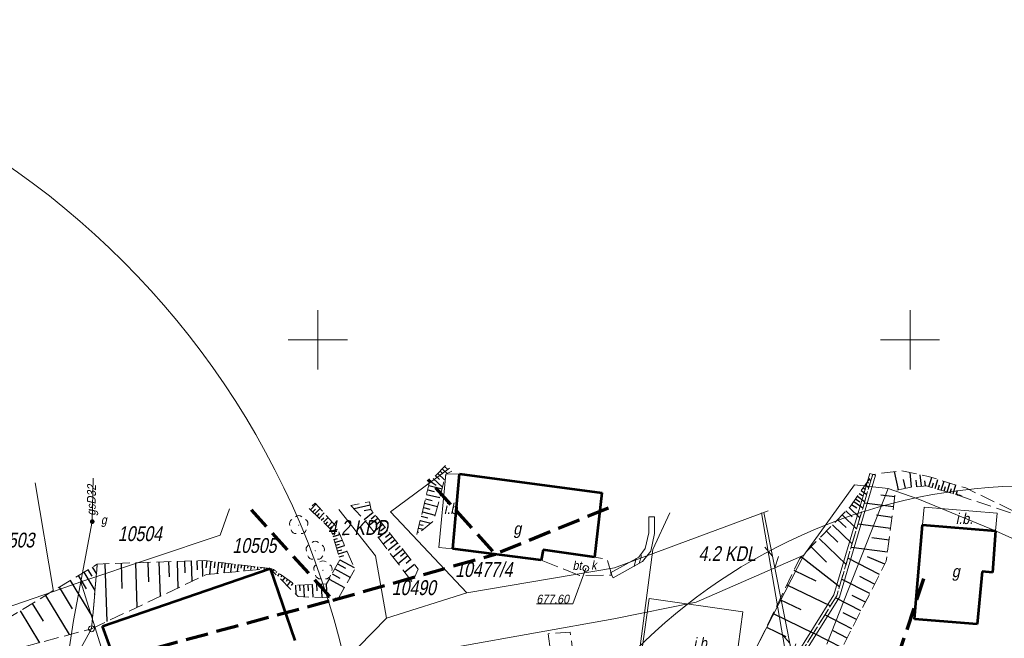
# Model space of a CAD drawing. Header units: metres. Extents: x 7168 to 12828, y 1523 to 3619.
# Tile 37 of 133: x 8589 to 8673, y 3501 to 3553. Entities that reach past the tile are written whole.
import ezdxf

# ---------------------------------------------------------------- set-up
doc = ezdxf.new("R2010")
doc.units = ezdxf.units.M
for name, pattern in [('1.5_0.5', [2, 1.5, -0.5]), ('DGN Style 2', [3.921133, 2.35268, -1.568453]), ('DGN Style 3', [2.649063, 1.892188, -0.756875]), ('mz1.25_0.5', [1.75, 1.25, -0.5])]:
    doc.linetypes.add(name, pattern=pattern)
for name, color, linetype, lineweight in [('000 Inne (niezydentyfikowane)', 250, 'Continuous', 0), ('211-numer działki ewidencyjnej', 7, 'Continuous', 0), ('219-działka ewidencyjna', 7, 'Continuous', 0), ('312-budynek ewidencyjny', 7, 'Continuous', 0), ('312-oznaczenie budynku ewidencyjnego-Atr117', 7, 'Continuous', 0), ('BUIB - Murek oporowy - symbol', 7, 'Continuous', 0), ('drzewo liściaste (punkt)', 250, 'Continuous', 0), ('inna budowla (powierzchnia)', 250, 'Continuous', 0), ('inna budowla (powierzchnia)-Atr17', 250, 'Continuous', 0), ('MPZP', 8, 'Continuous', 0), ('plac (powierzchnia)', 250, 'Continuous', 0), ('plac (powierzchnia)-Atr17', 250, 'Continuous', 0), ('PRZEBUDOWA SIECI', 1, 'DGN Style 2', 13), ('przewód gazowy (linia)', 250, 'Continuous', 0), ('przewód gazowy (linia)-Atr1', 250, 'Continuous', 0), ('przewód wodociągowy (linia)', 250, 'Continuous', 0), ('PTRW - Rów melioracyjny  przydrożny - symbol', 7, 'Continuous', 0), ('punkt o określonej wysokości (sieć kanalizacyjna)', 250, 'Continuous', 0), ('punkt o określonej wysokości (sieć kanalizacyjna)-Atr2', 250, 'Continuous', 0), ('skarpa nieumocniona (powierzchnia)', 250, 'Continuous', 0), ('studzienka okrągła - przewód kanalizacyjny (punkt)', 250, 'Continuous', 0), ('studzienka okrągła - przewód kanalizacyjny (punkt)-Atr17', 250, 'Continuous', 0), ('SUEP_B - Przewód elektroenergetyczny niskiego napięcia', 7, 'Continuous', 0), ('SUTP_B - Przewód telekomunikacyjny napowietrzny', 7, 'Continuous', 0), ('słup (punkt)', 250, 'Continuous', 0), ('Wstawianie ramki sekcyjnej z opisem', 250, 'Continuous', 0), ('zasuwa - siec gazowa (punkt)', 250, 'Continuous', 0), ('zasuwa - siec gazowa (punkt)-Atr17', 250, 'Continuous', 0)]:
    doc.layers.add(name, color=color, linetype=linetype, lineweight=lineweight)
doc.styles.add('Opis 500', font='italic.shx', dxfattribs={"width": 0.75, "height": 1.2})
doc.styles.get("Standard").update_dxf_attribs({"font": 'arial.ttf'})
doc.linetypes.add('E2', pattern='A,4.921575,["E2",Opis 500,S=1.2,R=0,X=0,Y=-0.5],0.078425,-1.460211,5', length=11.460211)
doc.linetypes.add('SUEP_B', pattern='A,10,[2,dgnlstyle-MapaZas_2021.shx,S=0.047619,R=0,X=0,Y=0],20,[2,dgnlstyle-MapaZas_2021.shx,S=0.047619,R=0,X=0,Y=0],20,[2,dgnlstyle-MapaZas_2021.shx,S=0.047619,R=0,X=0,Y=0],5,[2,dgnlstyle-MapaZas_2021.shx,S=0.047619,R=180,X=0,Y=0],20,[2,dgnlstyle-MapaZas_2021.shx,S=0.047619,R=180,X=0,Y=0],20,[2,dgnlstyle-MapaZas_2021.shx,S=0.047619,R=180,X=0,Y=0],49930', length=50025)

# ---------------------------------------------------------------- blocks, each defined once
blk = doc.blocks.new('OP021')
at = {"linetype": 'Continuous', "lineweight": 13}
h = blk.add_hatch(color=0, dxfattribs=at)
edge = h.paths.add_edge_path()
edge.add_arc((0, 0), 0.05, 0, 360)
at = {"color": 0, "linetype": 'Continuous', "lineweight": 13}
for centre, start, end in [((-0.38, 0.124), 121.308, 202.548), ((0, 0.4), 49.272, 130.728), ((0.38, 0.124), 337.452, 58.692), ((-0.235, -0.324), 193.221, 274.871), ((0.235, -0.324), 265.129, 346.779)]:
    blk.add_arc(centre, 0.4, start, end, dxfattribs=at)
blk = doc.blocks.new('SM04')
at = {"color": 0, "linetype": 'Continuous', "lineweight": 13}
blk.add_circle((0, 0), 0.25, dxfattribs=at)
blk = doc.blocks.new('US15')
at = {"color": 0, "linetype": 'Continuous', "lineweight": 13}
blk.add_circle((0, 0), 0.25, dxfattribs=at)
blk = doc.blocks.new('PW01')
at = {"linetype": 'Continuous', "lineweight": 13}
h = blk.add_hatch(color=0, dxfattribs=at)
edge = h.paths.add_edge_path()
edge.add_arc((0, 0), 0.045, 0, 360)
blk = doc.blocks.new('US25')
at = {"linetype": 'Continuous', "lineweight": 0}
h = blk.add_hatch(color=0, dxfattribs=at)
edge = h.paths.add_edge_path()
edge.add_arc((0, 0), 0.2, 0, 360)

msp = doc.modelspace()

# ---------------------------------------------------------------- linework, layer by layer
at = {"layer": '000 Inne (niezydentyfikowane)', "color": 250, "linetype": 'Continuous', "lineweight": 30, "flags": 128}
for points in [[(8624.958, 3515.393), (8625.188, 3515.173)], [(8625.148, 3515.593), (8625.568, 3515.193)], [(8625.338, 3515.793), (8625.588, 3515.553)], [(8624.378, 3514.783), (8625.168, 3514.033)], [(8624.578, 3515.003), (8624.918, 3514.683)], [(8624.768, 3515.193), (8625.328, 3514.653)], [(8661.198, 3514.703), (8661.338, 3514.603)], [(8663.668, 3513.813), (8663.328, 3515.353)], [(8664.248, 3513.943), (8664.088, 3514.683)], [(8664.768, 3514.033), (8664.648, 3515.283)], [(8665.218, 3514.073), (8665.158, 3514.623)], [(8665.608, 3514.113), (8665.508, 3515.093)], [(8665.948, 3514.143), (8665.898, 3514.583)], [(8666.238, 3514.083), (8666.468, 3514.863)], [(8666.768, 3513.933), (8666.998, 3514.693)], [(8623.918, 3513.803), (8624.478, 3513.673)], [(8624.008, 3514.183), (8625.138, 3513.893)], [(8624.138, 3514.533), (8624.638, 3514.213)], [(8660.528, 3513.753), (8660.988, 3513.423)], [(8660.698, 3513.983), (8660.888, 3513.853)], [(8660.868, 3514.223), (8661.158, 3514.013)], [(8661.028, 3514.463), (8661.138, 3514.393)], [(8666.508, 3514.003), (8666.618, 3514.393)], [(8667.018, 3513.853), (8667.138, 3514.233)], [(8667.278, 3513.773), (8667.508, 3514.543)], [(8667.528, 3513.703), (8667.648, 3514.083)], [(8667.788, 3513.623), (8668.008, 3514.383)], [(8668.038, 3513.553), (8668.148, 3513.933)], [(8668.288, 3513.473), (8668.508, 3514.223)], [(8668.538, 3513.403), (8668.648, 3513.773)], [(8623.738, 3513.053), (8624.288, 3512.923)], [(8623.828, 3513.433), (8624.938, 3513.163)], [(8660.048, 3513.053), (8660.388, 3512.813)], [(8660.198, 3513.273), (8660.808, 3512.833)], [(8660.358, 3513.513), (8660.628, 3513.323)], [(8663.348, 3513.213), (8662.178, 3513.373)], [(8668.788, 3513.323), (8668.578, 3513.443)], [(8669.038, 3513.243), (8668.828, 3513.353)], [(8614.028, 3512.133), (8614.488, 3512.613)], [(8614.208, 3511.953), (8614.438, 3512.193)], [(8614.388, 3511.783), (8614.828, 3512.233)], [(8619.058, 3512.533), (8617.698, 3512.223)], [(8619.138, 3512.163), (8618.568, 3512.033)], [(8623.558, 3512.313), (8624.108, 3512.183)], [(8623.648, 3512.683), (8624.748, 3512.413)], [(8659.508, 3512.313), (8660.398, 3511.443)], [(8659.708, 3512.583), (8660.138, 3512.283)], [(8659.888, 3512.833), (8660.648, 3512.293)], [(8663.238, 3512.383), (8660.768, 3512.703)], [(8614.578, 3511.603), (8614.788, 3511.823)], [(8614.758, 3511.433), (8615.168, 3511.863)], [(8614.938, 3511.253), (8615.138, 3511.463)], [(8615.118, 3511.083), (8615.508, 3511.483)], [(8619.318, 3511.893), (8618.548, 3511.283)], [(8619.718, 3511.393), (8618.968, 3510.793)], [(8619.518, 3511.643), (8619.138, 3511.343)], [(8623.378, 3511.583), (8623.918, 3511.453)], [(8623.468, 3511.953), (8624.558, 3511.683)], [(8658.528, 3511.313), (8659.238, 3510.623)], [(8658.908, 3511.703), (8660.128, 3510.523)], [(8659.228, 3512.033), (8659.748, 3511.523)], [(8663.118, 3511.493), (8661.818, 3511.663)], [(8615.298, 3510.903), (8615.488, 3511.103)], [(8615.478, 3510.733), (8615.848, 3511.103)], [(8615.668, 3510.553), (8615.838, 3510.733)], [(8615.788, 3510.343), (8616.298, 3510.503)], [(8620.128, 3510.883), (8619.358, 3510.273)], [(8619.918, 3511.143), (8619.538, 3510.833)], [(8620.328, 3510.633), (8619.948, 3510.323)], [(8623.138, 3510.593), (8623.558, 3510.483)], [(8623.208, 3510.903), (8623.538, 3510.823)], [(8623.288, 3511.223), (8624.178, 3511.003)], [(8658.088, 3510.863), (8659.748, 3509.253)], [(8662.998, 3510.563), (8660.248, 3510.923)], [(8615.858, 3510.103), (8616.128, 3510.183)], [(8615.938, 3509.863), (8616.508, 3510.033)], [(8616.008, 3509.613), (8616.308, 3509.713)], [(8616.078, 3509.373), (8616.708, 3509.563)], [(8620.538, 3510.373), (8619.768, 3509.753)], [(8620.958, 3509.853), (8620.168, 3509.223)], [(8620.748, 3510.113), (8620.358, 3509.803)], [(8621.168, 3509.583), (8620.768, 3509.273)], [(8623.058, 3510.273), (8623.148, 3510.253)], [(8656.978, 3509.713), (8659.238, 3507.523)], [(8657.578, 3510.333), (8658.548, 3509.393)], [(8662.868, 3509.573), (8661.418, 3509.763)], [(8616.158, 3509.133), (8616.478, 3509.233)], [(8616.228, 3508.893), (8616.908, 3509.103)], [(8616.298, 3508.653), (8616.658, 3508.753)], [(8621.378, 3509.323), (8620.588, 3508.683)], [(8621.808, 3508.783), (8620.998, 3508.143)], [(8621.588, 3509.053), (8621.188, 3508.733)], [(8656.288, 3509.003), (8657.598, 3507.723)], [(8662.738, 3508.553), (8659.658, 3508.953)], [(8616.378, 3508.413), (8617.108, 3508.633)], [(8616.448, 3508.163), (8616.828, 3508.283)], [(8616.508, 3507.913), (8617.698, 3507.253)], [(8622.248, 3508.233), (8621.438, 3507.583)], [(8622.028, 3508.513), (8621.618, 3508.183)], [(8622.498, 3507.923), (8622.088, 3507.593)], [(8655.468, 3508.163), (8658.678, 3505.643)], [(8662.068, 3506.683), (8659.388, 3508.043)], [(8662.508, 3507.553), (8661.058, 3508.153)], [(8595.238, 3507.073), (8595.568, 3506.543)], [(8595.598, 3507.293), (8595.948, 3506.713)], [(8596.668, 3507.573), (8596.828, 3502.703)], [(8598.038, 3507.623), (8598.108, 3505.483)], [(8599.238, 3507.663), (8599.368, 3503.903)], [(8600.298, 3507.693), (8600.358, 3506.043)], [(8601.228, 3507.723), (8601.328, 3504.823)], [(8602.048, 3507.753), (8602.088, 3506.473)], [(8602.768, 3507.773), (8602.838, 3505.533)], [(8603.398, 3507.793), (8603.428, 3506.813)], [(8603.948, 3507.813), (8604.008, 3506.083)], [(8604.438, 3507.833), (8604.458, 3507.073)], [(8604.868, 3507.843), (8604.908, 3506.513)], [(8605.268, 3507.833), (8605.188, 3507.223)], [(8605.618, 3507.783), (8605.488, 3506.693)], [(8605.948, 3507.743), (8605.888, 3507.233)], [(8606.258, 3507.703), (8606.148, 3506.753)], [(8606.548, 3507.673), (8606.498, 3507.223)], [(8606.818, 3507.633), (8606.718, 3506.813)], [(8607.088, 3507.603), (8607.038, 3507.223)], [(8607.358, 3507.573), (8607.268, 3506.863)], [(8607.638, 3507.533), (8607.598, 3507.213)], [(8607.908, 3507.503), (8607.838, 3506.913)], [(8608.188, 3507.473), (8608.148, 3507.203)], [(8608.458, 3507.433), (8608.398, 3506.963)], [(8608.738, 3507.403), (8608.708, 3507.203)], [(8609.008, 3507.373), (8608.968, 3507.023)], [(8609.288, 3507.333), (8609.268, 3507.193)], [(8609.558, 3507.303), (8609.538, 3507.073)], [(8609.838, 3507.263), (8609.828, 3507.183)], [(8610.108, 3507.233), (8610.098, 3507.123)], [(8610.658, 3507.163), (8610.648, 3507.143)], [(8610.928, 3507.073), (8610.828, 3506.953)], [(8616.078, 3507.143), (8617.388, 3506.423)], [(8616.308, 3507.563), (8616.968, 3507.203)], [(8622.818, 3507.523), (8621.988, 3506.863)], [(8594.408, 3506.573), (8595.078, 3505.473)], [(8594.888, 3506.863), (8595.828, 3505.313)], [(8611.158, 3506.913), (8611.098, 3506.833)], [(8611.388, 3506.753), (8611.238, 3506.543)], [(8611.618, 3506.583), (8611.528, 3506.463)], [(8611.848, 3506.423), (8611.638, 3506.143)], [(8612.078, 3506.263), (8611.958, 3506.093)], [(8615.608, 3506.283), (8616.898, 3505.573)], [(8615.848, 3506.713), (8616.488, 3506.353)], [(8654.838, 3507.023), (8656.698, 3506.123)], [(8661.248, 3505.073), (8658.868, 3506.283)], [(8661.648, 3505.853), (8660.388, 3506.493)], [(8592.798, 3505.593), (8593.908, 3503.773)], [(8593.738, 3506.163), (8595.628, 3503.063)], [(8612.308, 3506.093), (8612.048, 3505.733)], [(8612.538, 3505.933), (8612.388, 3505.733)], [(8612.768, 3505.773), (8612.798, 3504.983)], [(8613.098, 3505.793), (8613.118, 3505.293)], [(8613.438, 3505.803), (8613.488, 3504.783)], [(8613.798, 3505.823), (8613.818, 3505.293)], [(8614.158, 3505.833), (8614.208, 3504.753)], [(8614.538, 3505.853), (8614.558, 3505.293)], [(8614.928, 3505.873), (8614.978, 3504.723)], [(8615.348, 3505.893), (8615.368, 3505.303)], [(8654.248, 3505.803), (8657.918, 3504.013)], [(8591.658, 3504.893), (8593.658, 3501.593)], [(8660.498, 3503.613), (8658.348, 3504.703)], [(8660.868, 3504.333), (8659.748, 3504.903)], [(8590.538, 3504.223), (8591.448, 3502.733)], [(8653.648, 3504.573), (8655.418, 3503.713)], [(8589.518, 3503.603), (8591.148, 3500.913)], [(8653.078, 3503.383), (8656.488, 3501.723)], [(8659.728, 3502.093), (8657.438, 3503.253)], [(8660.118, 3502.863), (8659.008, 3503.423)], [(8652.518, 3502.233), (8654.158, 3501.433)], [(8658.908, 3500.483), (8656.478, 3501.713)], [(8659.328, 3501.293), (8658.148, 3501.903)]]:
    msp.add_lwpolyline(points, dxfattribs=at)
at = {"layer": '219-działka ewidencyjna', "color": 3, "linetype": 'Continuous', "lineweight": 13, "true_color": 0x00ff00, "flags": 128}
for points in [[(8620.788, 3511.953), (8625.766, 3515.645)], [(8590.787, 3514.4), (8592.318, 3505.223)], [(8655.678, 3508.313), (8659.938, 3514.233)], [(8657.618, 3500.803), (8662.798, 3513.913)], [(8659.938, 3514.233), (8662.798, 3513.913)], [(8662.798, 3513.913), (8665.308, 3513.063)], [(8665.308, 3513.063), (8671.868, 3510.363)], [(8606.408, 3509.983), (8607.198, 3512.214)], [(8616.411, 3512.16), (8619.508, 3508.243)], [(8620.788, 3511.953), (8627.218, 3505.123)], [(8639.678, 3507.223), (8652.668, 3512.051)], [(8594.648, 3506.043), (8606.408, 3509.983)], [(8671.868, 3510.363), (8676.448, 3508.313)], [(8619.508, 3508.243), (8620.448, 3502.993)], [(8655.678, 3508.313), (8639.248, 3476.313)], [(8655.678, 3508.313), (8646.598, 3504.333)], [(8627.218, 3505.123), (8639.678, 3507.223)], [(8592.318, 3505.223), (8594.648, 3506.043)], [(8594.648, 3506.043), (8598.858, 3492.493)], [(8587.228, 3503.503), (8592.318, 3505.223)], [(8620.448, 3502.993), (8627.218, 3505.123)], [(8639.638, 3502.923), (8646.598, 3504.333)], [(8615.728, 3498.173), (8620.448, 3502.993)], [(8626.408, 3500.573), (8639.638, 3502.923)]]:
    msp.add_lwpolyline(points, dxfattribs=at)
at = {"layer": '312-budynek ewidencyjny', "color": 250, "linetype": 'Continuous', "lineweight": 53, "flags": 128}
for points in [[(8626.028, 3508.843), (8626.618, 3515.153)], [(8626.618, 3515.153), (8638.608, 3513.553)], [(8638.608, 3513.553), (8637.998, 3508.143)], [(8665.018, 3502.913), (8665.698, 3510.863)], [(8665.698, 3510.863), (8671.868, 3510.363)], [(8671.868, 3510.363), (8671.598, 3506.833)], [(8633.508, 3507.873), (8626.028, 3508.843)], [(8633.658, 3508.753), (8633.508, 3507.873)], [(8637.998, 3508.143), (8633.658, 3508.753)], [(8596.468, 3502.303), (8610.608, 3507.173)], [(8610.608, 3507.173), (8612.708, 3501.093)], [(8670.738, 3506.923), (8670.318, 3502.473)], [(8671.598, 3506.833), (8670.738, 3506.923)], [(8670.318, 3502.473), (8665.018, 3502.913)], [(8598.648, 3496.253), (8596.468, 3502.303)]]:
    msp.add_lwpolyline(points, dxfattribs=at)
at = {"layer": 'BUIB - Murek oporowy - symbol', "color": 250, "linetype": 'Continuous', "lineweight": 13}
for p, q in [((8642.578, 3511.533), (8643.078, 3511.533)), ((8641.532, 3508.035), (8641.338, 3507.356)), ((8641.969, 3508.278), (8641.775, 3507.598)), ((8639.347, 3506.821), (8639.59, 3506.384))]:
    msp.add_line(p, q, dxfattribs=at)
at = {"layer": 'BUIB - Murek oporowy - symbol', "color": 250, "linetype": 'Continuous', "lineweight": 13, "flags": 128}
for points in [[(8639.347, 3506.821), (8641.732, 3508.146), (8642.286, 3508.861), (8642.578, 3510.18), (8642.578, 3511.533)], [(8639.59, 3506.384), (8642.064, 3507.759), (8642.75, 3508.644), (8643.078, 3510.125), (8643.078, 3511.533)]]:
    msp.add_lwpolyline(points, dxfattribs=at)
at = {"layer": 'inna budowla (powierzchnia)', "color": 250, "linetype": 'Continuous', "lineweight": 13, "flags": 128}
for points in [[(8626.028, 3508.843), (8626.618, 3515.153), (8625.458, 3515.143), (8624.858, 3508.943), (8626.028, 3508.843)], [(8665.698, 3510.863), (8671.868, 3510.363), (8671.988, 3511.853), (8665.828, 3512.353), (8665.698, 3510.863)], [(8649.738, 3497.673), (8650.518, 3503.523), (8642.608, 3504.633), (8641.808, 3498.813), (8649.738, 3497.673)]]:
    msp.add_lwpolyline(points, close=True, dxfattribs=at)
at = {"layer": 'MPZP', "linetype": 'DGN Style 3', "lineweight": 70}
msp.add_line((8615.908, 3504.507), (8629.646, 3508.388), dxfattribs=at)
at = {"layer": 'MPZP', "linetype": 'DGN Style 3', "lineweight": 70, "flags": 128}
for points in [[(8639.15, 3512.265), (8629.646, 3508.388), (8623.956, 3514.687)], [(8609.014, 3512.115), (8615.908, 3504.507), (8541.098, 3484.223)], [(8665.785, 3506.317), (8653.688, 3469.703), (8640.787, 3422.592)]]:
    msp.add_lwpolyline(points, dxfattribs=at)
at = {"layer": 'plac (powierzchnia)', "color": 250, "linetype": '1.5_0.5', "lineweight": 13, "flags": 128}
for points in [[(8633.508, 3507.873), (8636.748, 3506.593), (8639.468, 3506.603), (8639.048, 3507.973), (8637.998, 3508.143), (8633.658, 3508.753), (8633.508, 3507.873)], [(8634.078, 3501.673), (8634.498, 3498.503), (8636.348, 3498.643), (8636.328, 3498.793), (8635.958, 3501.813), (8634.078, 3501.673)]]:
    msp.add_lwpolyline(points, close=True, dxfattribs=at)
at = {"layer": 'PRZEBUDOWA SIECI', "color": 6, "linetype": 'E2', "lineweight": 13}
for centre, radius in [((8548.932, 3483.766), 69.722), ((8674.899, 3466.892), 47.254)]:
    msp.add_circle(centre, radius, dxfattribs=at)
at = {"layer": 'przewód gazowy (linia)', "color": 30, "linetype": 'Continuous', "lineweight": 13, "flags": 128}
msp.add_lwpolyline([(8595.673, 3514.813), (8595.598, 3511.133), (8594.028, 3502.793), (8592.418, 3492.213), (8591.728, 3487.733), (8591.488, 3486.143)], dxfattribs=at)
at = {"layer": 'przewód wodociągowy (linia)', "color": 5, "linetype": 'Continuous', "lineweight": 13, "flags": 128}
msp.add_lwpolyline([(8644.352, 3511.863), (8642.938, 3508.773), (8640.178, 3487.703), (8629.198, 3482.763)], dxfattribs=at)
at = {"layer": 'PTRW - Rów melioracyjny  przydrożny - symbol', "color": 250, "linetype": 'Continuous', "lineweight": 13}
msp.add_line((8661.728, 3515.041), (8661.248, 3515.184), dxfattribs=at)
at = {"layer": 'PTRW - Rów melioracyjny  przydrożny - symbol', "color": 250, "linetype": 'Continuous', "lineweight": 13, "flags": 128}
for points in [[(8661.248, 3515.184), (8658.218, 3504.966), (8654.765, 3499.451), (8652.152, 3488.95), (8649.995, 3484.665)], [(8661.728, 3515.041), (8658.678, 3504.759), (8655.231, 3499.254), (8652.624, 3488.775), (8650.441, 3484.44)]]:
    msp.add_lwpolyline(points, dxfattribs=at)
at = {"layer": 'punkt o określonej wysokości (sieć kanalizacyjna)-Atr2', "color": 250, "flags": 128}
msp.add_lwpolyline([(8637.268, 3507.173), (8636.168, 3504.203), (8633.091, 3504.203)], dxfattribs=at)
at = {"layer": 'skarpa nieumocniona (powierzchnia)', "color": 250, "linetype": 'mz1.25_0.5', "lineweight": 13, "flags": 128}
for points in [[(8625.413, 3515.871), (8624.078, 3514.473), (8622.998, 3510.033), (8624.438, 3511.213), (8625.458, 3515.143), (8625.969, 3515.379)], [(8653.728, 3480.753), (8656.088, 3486.093), (8657.248, 3497.223), (8662.638, 3507.803), (8663.418, 3513.753), (8664.588, 3514.013), (8666.018, 3514.153), (8668.768, 3513.333), (8675.068, 3511.203), (8669.338, 3513.973), (8666.198, 3514.943), (8663.938, 3515.433), (8661.488, 3515.113), (8658.448, 3504.863), (8654.998, 3499.353), (8652.388, 3488.863), (8650.218, 3484.553)], [(8650.218, 3484.553), (8652.388, 3488.863), (8654.998, 3499.353), (8658.448, 3504.863), (8661.488, 3515.113), (8659.578, 3512.393), (8655.318, 3508.003), (8649.168, 3495.353), (8644.608, 3493.073), (8643.808, 3487.313)], [(8565.208, 3486.563), (8570.958, 3487.923), (8573.978, 3490.453), (8575.578, 3492.853), (8577.208, 3495.903), (8582.628, 3498.683), (8588.908, 3500.313), (8595.538, 3502.093), (8596.028, 3507.553), (8586.808, 3501.953), (8585.948, 3501.703), (8575.908, 3496.053), (8574.438, 3493.513), (8571.538, 3491.523), (8556.198, 3488.713), (8552.118, 3490.063)]]:
    msp.add_lwpolyline(points, dxfattribs=at)
for points in [[(8613.91, 3512.246), (8615.748, 3510.473), (8616.518, 3507.933), (8615.388, 3505.893), (8612.758, 3505.773), (8610.898, 3507.093), (8610.608, 3507.173), (8612.978, 3504.803), (8616.378, 3504.673), (8617.768, 3507.093), (8616.358, 3510.373), (8616.218, 3510.693), (8614.412, 3512.698), (8613.91, 3512.246)], [(8613.91, 3512.246), (8615.748, 3510.473), (8616.518, 3507.933), (8615.388, 3505.893), (8612.758, 3505.773), (8610.898, 3507.093), (8610.608, 3507.173), (8612.978, 3504.803), (8616.378, 3504.673), (8617.768, 3507.093), (8616.358, 3510.373), (8616.218, 3510.693), (8614.412, 3512.698), (8613.91, 3512.246)], [(8617.436, 3512.504), (8618.778, 3511.033), (8622.638, 3506.013), (8623.128, 3507.133), (8619.158, 3512.093), (8618.994, 3512.803), (8617.436, 3512.504)], [(8617.436, 3512.504), (8618.778, 3511.033), (8622.638, 3506.013), (8623.128, 3507.133), (8619.158, 3512.093), (8618.994, 3512.803), (8617.436, 3512.504)], [(8595.538, 3502.093), (8605.248, 3506.673), (8610.608, 3507.173), (8605.068, 3507.853), (8596.028, 3507.553), (8595.538, 3502.093)], [(8595.538, 3502.093), (8605.248, 3506.673), (8610.608, 3507.173), (8605.068, 3507.853), (8596.028, 3507.553), (8595.538, 3502.093)]]:
    msp.add_lwpolyline(points, close=True, dxfattribs=at)
at = {"layer": 'SUEP_B - Przewód elektroenergetyczny niskiego napięcia', "color": 1, "linetype": 'SUEP_B', "lineweight": 13, "ltscale": 0.5}
msp.add_line((8652.091, 3511.882), (8657.878, 3478.373), dxfattribs=at)
at = {"layer": 'SUTP_B - Przewód telekomunikacyjny napowietrzny', "color": 30, "linetype": 'Continuous', "lineweight": 13}
for p, q in [((8658.668, 3479.873), (8652.298, 3511.897)), ((8595.538, 3502.093), (8581.108, 3476.233))]:
    msp.add_line(p, q, dxfattribs=at)
at = {"layer": 'SUTP_B - Przewód telekomunikacyjny napowietrzny', "color": 30, "linetype": 'Continuous', "lineweight": 13, "flags": 128}
for points in [[(8652.37, 3508.97), (8653.03, 3508.219), (8653.225, 3507.238), (8653.547, 3508.185)], [(8653.833, 3501.615), (8654.493, 3500.863), (8654.688, 3499.882), (8655.01, 3500.829)]]:
    msp.add_lwpolyline(points, dxfattribs=at)
at = {"layer": 'Wstawianie ramki sekcyjnej z opisem', "color": 0}
for p, q in [((8614.638, 3523.973), (8614.638, 3528.973)), ((8614.638, 3523.973), (8614.638, 3528.973)), ((8664.638, 3523.973), (8664.638, 3528.973)), ((8664.638, 3523.973), (8664.638, 3528.973)), ((8612.138, 3526.473), (8617.138, 3526.473)), ((8612.138, 3526.473), (8617.138, 3526.473)), ((8662.138, 3526.473), (8667.138, 3526.473)), ((8662.138, 3526.473), (8667.138, 3526.473))]:
    msp.add_line(p, q, dxfattribs=at)

# ---------------------------------------------------------------- block references
at = {"layer": 'drzewo liściaste (punkt)', "color": 96, "linetype": 'Continuous', "lineweight": 0}
for p in [(8613.028, 3510.843), (8614.428, 3508.673), (8615.078, 3507.023)]:
    msp.add_blockref('OP021', p, dxfattribs=at)
at = {"layer": 'punkt o określonej wysokości (sieć kanalizacyjna)', "color": 34, "linetype": 'Continuous', "lineweight": 0}
msp.add_blockref('PW01', (8637.268, 3507.173), dxfattribs=at)
at = {"layer": 'studzienka okrągła - przewód kanalizacyjny (punkt)', "color": 34, "linetype": 'Continuous', "lineweight": 13}
msp.add_blockref('US15', (8637.268, 3507.173), dxfattribs=at)
at = {"layer": 'słup (punkt)', "color": 250, "linetype": 'Continuous', "lineweight": 13}
msp.add_blockref('SM04', (8595.538, 3502.093), dxfattribs=at)
at = {"layer": 'zasuwa - siec gazowa (punkt)', "color": 7, "linetype": 'Continuous', "lineweight": 0}
msp.add_blockref('US25', (8595.598, 3511.133), dxfattribs=at)

# ---------------------------------------------------------------- texts
at = {"layer": '211-numer działki ewidencyjnej', "color": 3, "linetype": 'Continuous', "lineweight": 13, "true_color": 0x00ff00, "char_height": 1.25, "attachment_point": 1, "line_spacing_factor": 0.6}
for s, insert in [('\\FKRENTZ_1250;\\Q12;\\H1x;\\W0.8;10504', (8597.757, 3510.741)), ('\\FKRENTZ_1250;\\Q12;\\H1x;\\W0.8;10503', (8586.976, 3510.199)), ('\\FKRENTZ_1250;\\Q12;\\H1x;\\W0.8;10505', (8607.425, 3509.74)), ('\\FKRENTZ_1250;\\Q12;\\H1x;\\W0.8;10477/4', (8626.236, 3507.711)), ('\\FKRENTZ_1250;\\Q12;\\H1x;\\W0.8;10490', (8620.884, 3506.183))]:
    msp.add_mtext(s, dxfattribs=dict(at, insert=insert))
at = {"layer": '312-oznaczenie budynku ewidencyjnego-Atr117', "color": 250, "char_height": 1, "line_spacing_factor": 0.6}
for insert, attachment_point in [((8631.48, 3510.396), 5), ((8668.168, 3506.139), 7)]:
    msp.add_mtext('\\FKRENTZ_1250;\\Q12;\\H1x;\\W0.9;g', dxfattribs=dict(at, insert=insert, attachment_point=attachment_point))
at = {"layer": 'inna budowla (powierzchnia)-Atr17', "color": 250, "char_height": 0.9, "line_spacing_factor": 0.6}
for insert, attachment_point in [((8625.288, 3512.683), 1), ((8668.498, 3510.913), 7), ((8646.348, 3500.423), 7)]:
    msp.add_mtext('\\FKRENTZ_1250;\\Q12;\\H1x;\\W0.9;i.b.', dxfattribs=dict(at, insert=insert, attachment_point=attachment_point))
at = {"layer": 'MPZP', "linetype": 'DGN Style 3', "lineweight": 30, "insert": (8615.494, 3509.978), "char_height": 1.25, "attachment_point": 7, "rotation": 0.43121, "line_spacing_factor": 0.72}
msp.add_mtext('\\FKRENTZ_1250;\\Q12;\\H1x;\\W0.8;4.2 KDD', dxfattribs=at)
at = {"layer": 'MPZP', "linetype": 'DGN Style 3', "lineweight": 30, "insert": (8646.778, 3507.804), "char_height": 1.25, "attachment_point": 7, "line_spacing_factor": 0.72}
msp.add_mtext('\\FKRENTZ_1250;\\Q12;\\H1x;\\W0.8;4.2 KDL', dxfattribs=at)
at = {"layer": 'plac (powierzchnia)-Atr17', "color": 250, "insert": (8636.148, 3507.043), "char_height": 0.75, "attachment_point": 7, "line_spacing_factor": 0.6}
msp.add_mtext('\\FKRENTZ_1250;\\Q12;\\H1x;\\W0.9;bt.', dxfattribs=at)
at = {"layer": 'przewód gazowy (linia)-Atr1', "color": 250, "insert": (8595.611, 3511.633), "char_height": 0.75, "attachment_point": 4, "rotation": 88.831, "line_spacing_factor": 0.6}
msp.add_mtext('\\FKRENTZ_1250;\\Q12;\\H1x;\\W0.9;gsD32', dxfattribs=at)
at = {"layer": 'punkt o określonej wysokości (sieć kanalizacyjna)-Atr2', "color": 34, "insert": (8633.091, 3504.209), "char_height": 0.75, "attachment_point": 7, "line_spacing_factor": 0.6}
msp.add_mtext('\\FKRENTZ_1250;\\Q12;\\H1x;\\W0.9;677.60', dxfattribs=at)
at = {"layer": 'studzienka okrągła - przewód kanalizacyjny (punkt)-Atr17', "color": 34, "insert": (8637.718, 3507.083), "char_height": 0.75, "attachment_point": 7, "line_spacing_factor": 0.6}
msp.add_mtext('\\FKRENTZ_1250;\\Q12;\\H1x;\\W0.9;k', dxfattribs=at)
at = {"layer": 'zasuwa - siec gazowa (punkt)-Atr17', "color": 250, "insert": (8596.328, 3510.683), "char_height": 0.75, "attachment_point": 7, "line_spacing_factor": 0.6}
msp.add_mtext('\\FKRENTZ_1250;\\Q12;\\H1x;\\W0.9;g', dxfattribs=at)

doc.saveas('drawing.dxf')
